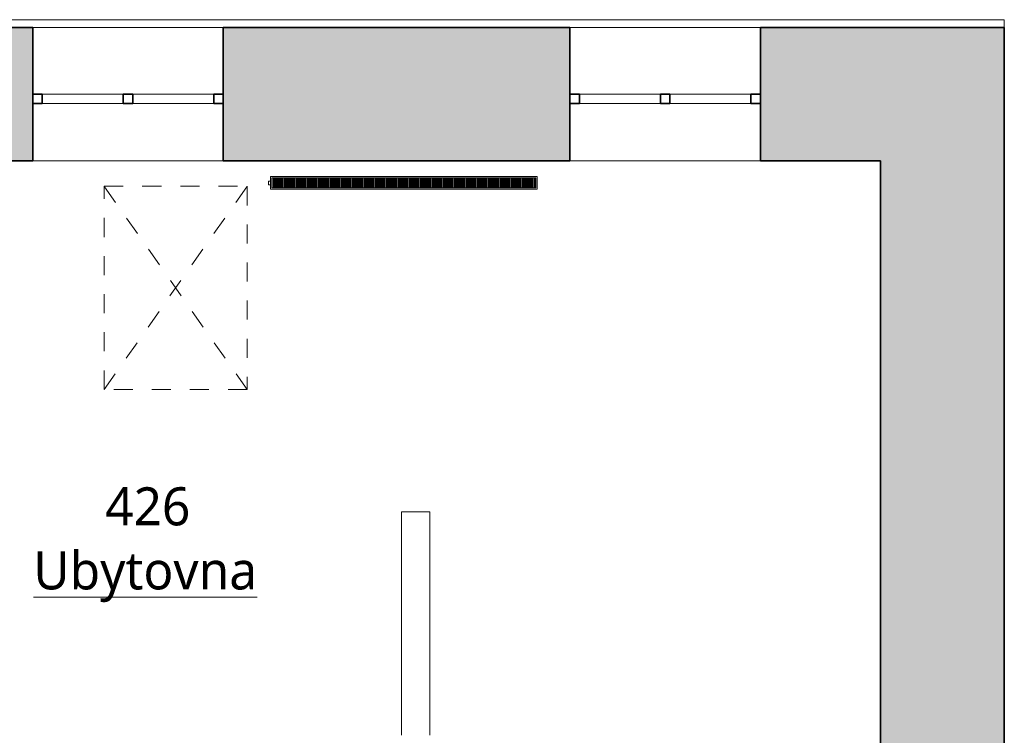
# Model space of a CAD drawing. Header units: metres. Extents: x -0.2 to 46.9, y -0.7 to 14.9.
# Tile 18 of 18: x 34.6 to 39.8, y 11 to 14.8. Entities that reach past the tile are written whole.
import ezdxf

# ---------------------------------------------------------------- set-up
doc = ezdxf.new("R2010")
doc.units = ezdxf.units.M
doc.linetypes.add('AV - Cerch_ 1 tecka 4mm', pattern=[0.006, 0.004, -0.001, 0, -0.001])
doc.linetypes.add('AV - Cerch_ 2 tecky 2mm', pattern=[0.0038, 0.002, -0.0006, 0, -0.0006, 0, -0.0006])
doc.layers.add('AV-MISTNOSTI', color=5, linetype='Continuous', lineweight=5, true_color=0x0000ff)
for name, color, linetype, lineweight in [('AV-SRAFY', 7, 'Continuous', 35), ('AV-STAVBA', 7, 'Continuous', 18), ('AV-VYBAVENI', 7, 'Continuous', 18)]:
    doc.layers.add(name, color=color, linetype=linetype, lineweight=lineweight)
doc.styles.add('Trebuchet MS_B', font='trebuc.ttf', dxfattribs={"height": 0.2})

# ---------------------------------------------------------------- blocks, each defined once
blk = doc.blocks.new('WI_2 - 1000x450-1316571-4NP')
at = {"layer": 'AV-STAVBA', "color": 254, "linetype": 'AV - Cerch_ 1 tecka 4mm', "lineweight": 13, "true_color": 0xcccccc}
for p, q in [((1.63, 0.35), (0.63, 0.35)), ((1.63, -0.35), (0.63, -0.35))]:
    blk.add_line(p, q, dxfattribs=at)
at = {"layer": 'AV-STAVBA', "color": 254, "true_color": 0xcccccc}
for p, q in [((0.63, -0.05), (0.63, 0)), ((0.63, 0), (1.63, 0)), ((0.68, -0.05), (0.68, 0)), ((1.58, -0.05), (1.58, 0)), ((1.63, -0.05), (1.63, 0)), ((0.63, -0.05), (1.63, -0.05)), ((0.68, 0), (1.105, 0)), ((1.105, -0.05), (0.68, -0.05)), ((1.155, 0), (1.58, 0)), ((1.58, -0.05), (1.155, -0.05))]:
    blk.add_line(p, q, dxfattribs=at)
at = {"layer": 'AV-STAVBA', "color": 254, "lineweight": 35, "true_color": 0xcccccc}
for p, q in [((0.68, 0), (0.63, 0)), ((0.63, 0), (0.63, -0.05)), ((0.63, -0.05), (0.68, -0.05)), ((0.68, -0.05), (0.68, 0)), ((1.155, 0), (1.105, 0)), ((1.105, 0), (1.105, -0.05)), ((1.105, -0.05), (1.155, -0.05)), ((1.155, -0.05), (1.155, 0)), ((1.63, 0), (1.58, 0)), ((1.58, 0), (1.58, -0.05)), ((1.58, -0.05), (1.63, -0.05)), ((1.63, -0.05), (1.63, 0))]:
    blk.add_line(p, q, dxfattribs=at)
blk = doc.blocks.new('Řísma 2NP_ vnitroblok - Řísma 2NP_ vnitroblok-1646675-4NP')
at = {"layer": 'AV-STAVBA', "color": 254, "true_color": 0xcccccc}
for p, q in [((25.2364, 14.789), (39.7648, 14.789)), ((39.7648, 14.789), (39.7648, 14.7482))]:
    blk.add_line(p, q, dxfattribs=at)
blk = doc.blocks.new('D0089 - 1514 - OÚPSŘ_Benešova_rvt-1-4NP')
at = {"layer": 'AV-SRAFY', "lineweight": 5, "true_color": 0xcccccc}
h = blk.add_hatch(color=254, dxfattribs=at)
h.paths.add_polyline_path([(39.1148, 14.0482), (39.1148, 14.7482), (38.4848, 14.7482), (38.4848, 14.0482)])
h.paths.add_polyline_path([(37.4848, 14.0482), (37.4848, 14.7482), (35.6648, 14.7482), (35.6648, 14.0482), (37.2547, 14.0482)])
h.paths.add_polyline_path([(34.6648, 14.0482), (34.6648, 14.7482), (33.3448, 14.7482), (33.3448, 14.4982), (32.3448, 14.4982), (32.3448, 14.7482), (30.3448, 14.7482), (30.3448, 14.0482), (33.7516, 14.0482)])
h.paths.add_polyline_path([(29.3448, 14.0482), (29.3448, 14.7482), (27.3448, 14.7482), (27.3448, 14.4982), (26.3448, 14.4982), (26.3448, 14.7482), (20.9248, 14.7482), (20.9248, 14.4982), (20.0748, 14.4982), (20.0748, 14.0482), (29.2448, 14.0482)])
for points in [[(39.7569, 13.9982), (39.7648, 13.9982), (39.7648, 14.7482), (39.1148, 14.7482), (39.1148, 13.9982)], [(39.7648, 9.6182), (39.7648, 13.9982), (39.1148, 13.9982), (39.1148, 9.6182), (39.7569, 9.6182)]]:
    blk.add_hatch(color=254, dxfattribs=at).paths.add_polyline_path(points)
at = {"layer": 'AV-STAVBA', "color": 254, "lineweight": 35, "true_color": 0xcccccc}
for p, q in [((34.6648, 14.7482), (33.3448, 14.7482)), ((34.6648, 14.3982), (34.6648, 14.7482)), ((35.6648, 14.3982), (35.6648, 14.7482)), ((37.4848, 14.7482), (35.6648, 14.7482)), ((37.4848, 14.3982), (37.4848, 14.7482)), ((38.4848, 14.3982), (38.4848, 14.7482)), ((39.1148, 14.7482), (38.4848, 14.7482)), ((39.1148, 14.7482), (39.7648, 14.7482)), ((39.7648, 14.7482), (39.7648, 13.9982)), ((34.6648, 14.0482), (34.6648, 14.3482)), ((35.6648, 14.0482), (35.6648, 14.3482)), ((37.4848, 14.0482), (37.4848, 14.3482)), ((38.4848, 14.0482), (38.4848, 14.3482)), ((34.6648, 14.0482), (33.2248, 14.0482)), ((37.4848, 14.0482), (35.6648, 14.0482)), ((39.1148, 14.0482), (38.4848, 14.0482)), ((39.1148, 14.0482), (39.1148, 13.9982)), ((39.1148, 9.7182), (39.1148, 13.9982)), ((39.7648, 9.6182), (39.7648, 13.9982))]:
    blk.add_line(p, q, dxfattribs=at)
at = {"layer": 'AV-STAVBA', "color": 254, "true_color": 0xcccccc}
for p, q in [((34.6648, 14.7482), (35.6648, 14.7482)), ((37.4848, 14.7482), (38.4848, 14.7482)), ((35.6648, 14.0482), (34.6648, 14.0482)), ((38.4848, 14.0482), (37.4848, 14.0482)), ((36.5998, 12.1665), (36.5998, 12.2058)), ((36.5998, 12.2058), (36.7498, 12.2058)), ((36.7498, 12.2058), (36.7498, 12.1665)), ((36.5998, 12.1665), (36.5998, 11.0322)), ((36.7498, 12.1665), (36.7498, 11.0322))]:
    blk.add_line(p, q, dxfattribs=at)
at = {"layer": 'AV-STAVBA', "color": 254, "linetype": 'AV - Cerch_ 2 tecky 2mm', "lineweight": 13, "true_color": 0xcccccc}
for p, q in [((35.0398, 13.9144), (35.7898, 13.9144)), ((35.0398, 12.848), (35.0398, 13.9144)), ((35.7898, 12.848), (35.0398, 13.9144)), ((35.0398, 12.848), (35.7898, 13.9144)), ((35.7898, 13.9144), (35.7898, 12.848)), ((35.7898, 12.848), (35.0398, 12.848))]:
    blk.add_line(p, q, dxfattribs=at)
at = {"layer": 'AV-STAVBA', "color": 254, "lineweight": 18, "true_color": 0xcccccc}
for name, p in [('Řísma 2NP_ vnitroblok - Řísma 2NP_ vnitroblok-1646675-4NP', (0, 0)), ('WI_2 - 1000x450-1316571-4NP', (34.0348, 14.3982)), ('WI_2 - 1000x450-1316571-4NP', (36.8548, 14.3982))]:
    blk.add_blockref(name, p, dxfattribs=at)
blk = doc.blocks.new('PF_Deskový radiátor_připojení boční - 1400_500_66-836904-4NP')
at = {"layer": 'AV-VYBAVENI', "color": 5, "true_color": 0x0000ff}
for p, q in [((-0.7, 0.01), (-0.71, 0.01)), ((-0.71, 0.01), (-0.71, -0.01)), ((-0.71, 0.01), (-0.71, 0.0097)), ((-0.7, 0.01), (-0.71, 0.01)), ((-0.71, 0.01), (-0.71, 0.0097)), ((-0.71, 0.01), (-0.71, 0.0097)), ((0.7, 0.033), (-0.7, 0.033)), ((-0.7, 0.033), (-0.7, -0.033)), ((-0.693, -0.026), (-0.693, 0.026)), ((-0.693, 0.026), (0.693, 0.026)), ((-0.683, 0.026), (-0.686, 0.026)), ((-0.686, 0.026), (-0.686, -0.026)), ((-0.683, -0.026), (-0.683, 0.026)), ((-0.6745, 0.026), (-0.6775, 0.026)), ((-0.6775, 0.026), (-0.6775, -0.026)), ((-0.6745, -0.026), (-0.6745, 0.026)), ((-0.666, 0.026), (-0.669, 0.026)), ((-0.669, 0.026), (-0.669, -0.026)), ((-0.666, -0.026), (-0.666, 0.026)), ((-0.6575, 0.026), (-0.6605, 0.026)), ((-0.6605, 0.026), (-0.6605, -0.026)), ((-0.6575, -0.026), (-0.6575, 0.026)), ((-0.649, 0.026), (-0.652, 0.026)), ((-0.652, 0.026), (-0.652, -0.026)), ((-0.649, -0.026), (-0.649, 0.026)), ((-0.6405, 0.026), (-0.6435, 0.026)), ((-0.6435, 0.026), (-0.6435, -0.026)), ((-0.6405, -0.026), (-0.6405, 0.026)), ((-0.632, 0.026), (-0.635, 0.026)), ((-0.635, 0.026), (-0.635, -0.026)), ((-0.632, -0.026), (-0.632, 0.026)), ((-0.6235, 0.026), (-0.6265, 0.026)), ((-0.6265, 0.026), (-0.6265, -0.026)), ((-0.6235, -0.026), (-0.6235, 0.026)), ((-0.615, 0.026), (-0.618, 0.026)), ((-0.618, 0.026), (-0.618, -0.026)), ((-0.615, -0.026), (-0.615, 0.026)), ((-0.6065, 0.026), (-0.6095, 0.026)), ((-0.6095, 0.026), (-0.6095, -0.026)), ((-0.6065, -0.026), (-0.6065, 0.026)), ((-0.598, 0.026), (-0.601, 0.026)), ((-0.601, 0.026), (-0.601, -0.026)), ((-0.598, -0.026), (-0.598, 0.026)), ((-0.5895, 0.026), (-0.5925, 0.026)), ((-0.5925, 0.026), (-0.5925, -0.026)), ((-0.5895, -0.026), (-0.5895, 0.026)), ((-0.581, 0.026), (-0.584, 0.026)), ((-0.584, 0.026), (-0.584, -0.026)), ((-0.581, -0.026), (-0.581, 0.026)), ((-0.5725, 0.026), (-0.5755, 0.026)), ((-0.5755, 0.026), (-0.5755, -0.026)), ((-0.5725, -0.026), (-0.5725, 0.026)), ((-0.564, 0.026), (-0.567, 0.026)), ((-0.567, 0.026), (-0.567, -0.026)), ((-0.564, -0.026), (-0.564, 0.026)), ((-0.5555, 0.026), (-0.5585, 0.026)), ((-0.5585, 0.026), (-0.5585, -0.026)), ((-0.5555, -0.026), (-0.5555, 0.026)), ((-0.547, 0.026), (-0.55, 0.026)), ((-0.55, 0.026), (-0.55, -0.026)), ((-0.547, -0.026), (-0.547, 0.026)), ((-0.5385, 0.026), (-0.5415, 0.026)), ((-0.5415, 0.026), (-0.5415, -0.026)), ((-0.5385, -0.026), (-0.5385, 0.026)), ((-0.53, 0.026), (-0.533, 0.026)), ((-0.533, 0.026), (-0.533, -0.026)), ((-0.53, -0.026), (-0.53, 0.026)), ((-0.5215, 0.026), (-0.5245, 0.026)), ((-0.5245, 0.026), (-0.5245, -0.026)), ((-0.5215, -0.026), (-0.5215, 0.026)), ((-0.513, 0.026), (-0.516, 0.026)), ((-0.516, 0.026), (-0.516, -0.026)), ((-0.513, -0.026), (-0.513, 0.026)), ((-0.5045, 0.026), (-0.5075, 0.026)), ((-0.5075, 0.026), (-0.5075, -0.026)), ((-0.5045, -0.026), (-0.5045, 0.026)), ((-0.496, 0.026), (-0.499, 0.026)), ((-0.499, 0.026), (-0.499, -0.026)), ((-0.496, -0.026), (-0.496, 0.026)), ((-0.4875, 0.026), (-0.4905, 0.026)), ((-0.4905, 0.026), (-0.4905, -0.026)), ((-0.4875, -0.026), (-0.4875, 0.026)), ((-0.479, 0.026), (-0.482, 0.026)), ((-0.482, 0.026), (-0.482, -0.026)), ((-0.479, -0.026), (-0.479, 0.026)), ((-0.4705, 0.026), (-0.4735, 0.026)), ((-0.4735, 0.026), (-0.4735, -0.026)), ((-0.4705, -0.026), (-0.4705, 0.026)), ((-0.462, 0.026), (-0.465, 0.026)), ((-0.465, 0.026), (-0.465, -0.026)), ((-0.462, -0.026), (-0.462, 0.026)), ((-0.4535, 0.026), (-0.4565, 0.026)), ((-0.4565, 0.026), (-0.4565, -0.026)), ((-0.4535, -0.026), (-0.4535, 0.026)), ((-0.445, 0.026), (-0.448, 0.026)), ((-0.448, 0.026), (-0.448, -0.026)), ((-0.445, -0.026), (-0.445, 0.026)), ((-0.4365, 0.026), (-0.4395, 0.026)), ((-0.4395, 0.026), (-0.4395, -0.026)), ((-0.4365, -0.026), (-0.4365, 0.026)), ((-0.428, 0.026), (-0.431, 0.026)), ((-0.431, 0.026), (-0.431, -0.026)), ((-0.428, -0.026), (-0.428, 0.026)), ((-0.4195, 0.026), (-0.4225, 0.026)), ((-0.4225, 0.026), (-0.4225, -0.026)), ((-0.4195, -0.026), (-0.4195, 0.026)), ((-0.411, 0.026), (-0.414, 0.026)), ((-0.414, 0.026), (-0.414, -0.026)), ((-0.411, -0.026), (-0.411, 0.026)), ((-0.4025, 0.026), (-0.4055, 0.026)), ((-0.4055, 0.026), (-0.4055, -0.026)), ((-0.4025, -0.026), (-0.4025, 0.026)), ((-0.394, 0.026), (-0.397, 0.026)), ((-0.397, 0.026), (-0.397, -0.026)), ((-0.394, -0.026), (-0.394, 0.026)), ((-0.3855, 0.026), (-0.3885, 0.026)), ((-0.3885, 0.026), (-0.3885, -0.026)), ((-0.3855, -0.026), (-0.3855, 0.026)), ((-0.377, 0.026), (-0.38, 0.026)), ((-0.38, 0.026), (-0.38, -0.026)), ((-0.377, -0.026), (-0.377, 0.026)), ((-0.3685, 0.026), (-0.3715, 0.026)), ((-0.3715, 0.026), (-0.3715, -0.026)), ((-0.3685, -0.026), (-0.3685, 0.026)), ((-0.36, 0.026), (-0.363, 0.026)), ((-0.363, 0.026), (-0.363, -0.026)), ((-0.36, -0.026), (-0.36, 0.026)), ((-0.3515, 0.026), (-0.3545, 0.026)), ((-0.3545, 0.026), (-0.3545, -0.026)), ((-0.3515, -0.026), (-0.3515, 0.026)), ((-0.343, 0.026), (-0.346, 0.026)), ((-0.346, 0.026), (-0.346, -0.026)), ((-0.343, -0.026), (-0.343, 0.026)), ((-0.3345, 0.026), (-0.3375, 0.026)), ((-0.3375, 0.026), (-0.3375, -0.026)), ((-0.3345, -0.026), (-0.3345, 0.026)), ((-0.326, 0.026), (-0.329, 0.026)), ((-0.329, 0.026), (-0.329, -0.026)), ((-0.326, -0.026), (-0.326, 0.026)), ((-0.3175, 0.026), (-0.3205, 0.026)), ((-0.3205, 0.026), (-0.3205, -0.026)), ((-0.3175, -0.026), (-0.3175, 0.026)), ((-0.309, 0.026), (-0.312, 0.026)), ((-0.312, 0.026), (-0.312, -0.026)), ((-0.309, -0.026), (-0.309, 0.026)), ((-0.3005, 0.026), (-0.3035, 0.026)), ((-0.3035, 0.026), (-0.3035, -0.026)), ((-0.3005, -0.026), (-0.3005, 0.026)), ((-0.292, 0.026), (-0.295, 0.026)), ((-0.295, 0.026), (-0.295, -0.026)), ((-0.292, -0.026), (-0.292, 0.026)), ((-0.2835, 0.026), (-0.2865, 0.026)), ((-0.2865, 0.026), (-0.2865, -0.026)), ((-0.2835, -0.026), (-0.2835, 0.026)), ((-0.275, 0.026), (-0.278, 0.026)), ((-0.278, 0.026), (-0.278, -0.026)), ((-0.275, -0.026), (-0.275, 0.026)), ((-0.2665, 0.026), (-0.2695, 0.026)), ((-0.2695, 0.026), (-0.2695, -0.026)), ((-0.2665, -0.026), (-0.2665, 0.026)), ((-0.258, 0.026), (-0.261, 0.026)), ((-0.261, 0.026), (-0.261, -0.026)), ((-0.258, -0.026), (-0.258, 0.026)), ((-0.2495, 0.026), (-0.2525, 0.026)), ((-0.2525, 0.026), (-0.2525, -0.026)), ((-0.2495, -0.026), (-0.2495, 0.026)), ((-0.241, 0.026), (-0.244, 0.026)), ((-0.244, 0.026), (-0.244, -0.026)), ((-0.241, -0.026), (-0.241, 0.026)), ((-0.2325, 0.026), (-0.2355, 0.026)), ((-0.2355, 0.026), (-0.2355, -0.026)), ((-0.2325, -0.026), (-0.2325, 0.026)), ((-0.224, 0.026), (-0.227, 0.026)), ((-0.227, 0.026), (-0.227, -0.026)), ((-0.224, -0.026), (-0.224, 0.026)), ((-0.2155, 0.026), (-0.2185, 0.026)), ((-0.2185, 0.026), (-0.2185, -0.026)), ((-0.2155, -0.026), (-0.2155, 0.026)), ((-0.207, 0.026), (-0.21, 0.026)), ((-0.21, 0.026), (-0.21, -0.026)), ((-0.207, -0.026), (-0.207, 0.026)), ((-0.1985, 0.026), (-0.2015, 0.026)), ((-0.2015, 0.026), (-0.2015, -0.026)), ((-0.1985, -0.026), (-0.1985, 0.026)), ((-0.19, 0.026), (-0.193, 0.026)), ((-0.193, 0.026), (-0.193, -0.026)), ((-0.19, -0.026), (-0.19, 0.026)), ((-0.1815, 0.026), (-0.1845, 0.026)), ((-0.1845, 0.026), (-0.1845, -0.026)), ((-0.1815, -0.026), (-0.1815, 0.026)), ((-0.173, 0.026), (-0.176, 0.026)), ((-0.176, 0.026), (-0.176, -0.026)), ((-0.173, -0.026), (-0.173, 0.026)), ((-0.1645, 0.026), (-0.1675, 0.026)), ((-0.1675, 0.026), (-0.1675, -0.026)), ((-0.1645, -0.026), (-0.1645, 0.026)), ((-0.156, 0.026), (-0.159, 0.026)), ((-0.159, 0.026), (-0.159, -0.026)), ((-0.156, -0.026), (-0.156, 0.026)), ((-0.1475, 0.026), (-0.1505, 0.026)), ((-0.1505, 0.026), (-0.1505, -0.026)), ((-0.1475, -0.026), (-0.1475, 0.026)), ((-0.139, 0.026), (-0.142, 0.026)), ((-0.142, 0.026), (-0.142, -0.026)), ((-0.139, -0.026), (-0.139, 0.026)), ((-0.1305, 0.026), (-0.1335, 0.026)), ((-0.1335, 0.026), (-0.1335, -0.026)), ((-0.1305, -0.026), (-0.1305, 0.026)), ((-0.122, 0.026), (-0.125, 0.026)), ((-0.125, 0.026), (-0.125, -0.026)), ((-0.122, -0.026), (-0.122, 0.026)), ((-0.1135, 0.026), (-0.1165, 0.026)), ((-0.1165, 0.026), (-0.1165, -0.026)), ((-0.1135, -0.026), (-0.1135, 0.026)), ((-0.105, 0.026), (-0.108, 0.026)), ((-0.108, 0.026), (-0.108, -0.026)), ((-0.105, -0.026), (-0.105, 0.026)), ((-0.0965, 0.026), (-0.0995, 0.026)), ((-0.0995, 0.026), (-0.0995, -0.026)), ((-0.0965, -0.026), (-0.0965, 0.026)), ((-0.088, 0.026), (-0.091, 0.026)), ((-0.091, 0.026), (-0.091, -0.026)), ((-0.088, -0.026), (-0.088, 0.026)), ((-0.0795, 0.026), (-0.0825, 0.026)), ((-0.0825, 0.026), (-0.0825, -0.026)), ((-0.0795, -0.026), (-0.0795, 0.026)), ((-0.071, 0.026), (-0.074, 0.026)), ((-0.074, 0.026), (-0.074, -0.026)), ((-0.071, -0.026), (-0.071, 0.026)), ((-0.0625, 0.026), (-0.0655, 0.026)), ((-0.0655, 0.026), (-0.0655, -0.026)), ((-0.0625, -0.026), (-0.0625, 0.026)), ((-0.054, 0.026), (-0.057, 0.026)), ((-0.057, 0.026), (-0.057, -0.026)), ((-0.054, -0.026), (-0.054, 0.026)), ((-0.0455, 0.026), (-0.0485, 0.026)), ((-0.0485, 0.026), (-0.0485, -0.026)), ((-0.0455, -0.026), (-0.0455, 0.026)), ((-0.037, 0.026), (-0.04, 0.026)), ((-0.04, 0.026), (-0.04, -0.026)), ((-0.037, -0.026), (-0.037, 0.026)), ((-0.0285, 0.026), (-0.0315, 0.026)), ((-0.0315, 0.026), (-0.0315, -0.026)), ((-0.0285, -0.026), (-0.0285, 0.026)), ((-0.02, 0.026), (-0.023, 0.026)), ((-0.023, 0.026), (-0.023, -0.026)), ((-0.02, -0.026), (-0.02, 0.026)), ((-0.0115, 0.026), (-0.0145, 0.026)), ((-0.0145, 0.026), (-0.0145, -0.026)), ((-0.0115, -0.026), (-0.0115, 0.026)), ((-0.003, 0.026), (-0.006, 0.026)), ((-0.006, 0.026), (-0.006, -0.026)), ((-0.003, -0.026), (-0.003, 0.026)), ((0.0055, 0.026), (0.0025, 0.026)), ((0.0025, 0.026), (0.0025, -0.026)), ((0.0055, -0.026), (0.0055, 0.026)), ((0.014, 0.026), (0.011, 0.026)), ((0.011, 0.026), (0.011, -0.026)), ((0.014, -0.026), (0.014, 0.026)), ((0.0225, 0.026), (0.0195, 0.026)), ((0.0195, 0.026), (0.0195, -0.026)), ((0.0225, -0.026), (0.0225, 0.026)), ((0.031, 0.026), (0.028, 0.026)), ((0.028, 0.026), (0.028, -0.026)), ((0.031, -0.026), (0.031, 0.026)), ((0.0395, 0.026), (0.0365, 0.026)), ((0.0365, 0.026), (0.0365, -0.026)), ((0.0395, -0.026), (0.0395, 0.026)), ((0.048, 0.026), (0.045, 0.026)), ((0.045, 0.026), (0.045, -0.026)), ((0.048, -0.026), (0.048, 0.026)), ((0.0565, 0.026), (0.0535, 0.026)), ((0.0535, 0.026), (0.0535, -0.026)), ((0.0565, -0.026), (0.0565, 0.026)), ((0.065, 0.026), (0.062, 0.026)), ((0.062, 0.026), (0.062, -0.026)), ((0.065, -0.026), (0.065, 0.026)), ((0.0735, 0.026), (0.0705, 0.026)), ((0.0705, 0.026), (0.0705, -0.026)), ((0.0735, -0.026), (0.0735, 0.026)), ((0.082, 0.026), (0.079, 0.026)), ((0.079, 0.026), (0.079, -0.026)), ((0.082, -0.026), (0.082, 0.026)), ((0.0905, 0.026), (0.0875, 0.026)), ((0.0875, 0.026), (0.0875, -0.026)), ((0.0905, -0.026), (0.0905, 0.026)), ((0.099, 0.026), (0.096, 0.026)), ((0.096, 0.026), (0.096, -0.026)), ((0.099, -0.026), (0.099, 0.026)), ((0.1075, 0.026), (0.1045, 0.026)), ((0.1045, 0.026), (0.1045, -0.026)), ((0.1075, -0.026), (0.1075, 0.026)), ((0.116, 0.026), (0.113, 0.026)), ((0.113, 0.026), (0.113, -0.026)), ((0.116, -0.026), (0.116, 0.026)), ((0.1245, 0.026), (0.1215, 0.026)), ((0.1215, 0.026), (0.1215, -0.026)), ((0.1245, -0.026), (0.1245, 0.026)), ((0.133, 0.026), (0.13, 0.026)), ((0.13, 0.026), (0.13, -0.026)), ((0.133, -0.026), (0.133, 0.026)), ((0.1415, 0.026), (0.1385, 0.026)), ((0.1385, 0.026), (0.1385, -0.026)), ((0.1415, -0.026), (0.1415, 0.026)), ((0.15, 0.026), (0.147, 0.026)), ((0.147, 0.026), (0.147, -0.026)), ((0.15, -0.026), (0.15, 0.026)), ((0.1585, 0.026), (0.1555, 0.026)), ((0.1555, 0.026), (0.1555, -0.026)), ((0.1585, -0.026), (0.1585, 0.026)), ((0.167, 0.026), (0.164, 0.026)), ((0.164, 0.026), (0.164, -0.026)), ((0.167, -0.026), (0.167, 0.026)), ((0.1755, 0.026), (0.1725, 0.026)), ((0.1725, 0.026), (0.1725, -0.026)), ((0.1755, -0.026), (0.1755, 0.026)), ((0.184, 0.026), (0.181, 0.026)), ((0.181, 0.026), (0.181, -0.026)), ((0.184, -0.026), (0.184, 0.026)), ((0.1925, 0.026), (0.1895, 0.026)), ((0.1895, 0.026), (0.1895, -0.026)), ((0.1925, -0.026), (0.1925, 0.026)), ((0.201, 0.026), (0.198, 0.026)), ((0.198, 0.026), (0.198, -0.026)), ((0.201, -0.026), (0.201, 0.026)), ((0.2095, 0.026), (0.2065, 0.026)), ((0.2065, 0.026), (0.2065, -0.026)), ((0.2095, -0.026), (0.2095, 0.026)), ((0.218, 0.026), (0.215, 0.026)), ((0.215, 0.026), (0.215, -0.026)), ((0.218, -0.026), (0.218, 0.026)), ((0.2265, 0.026), (0.2235, 0.026)), ((0.2235, 0.026), (0.2235, -0.026)), ((0.2265, -0.026), (0.2265, 0.026)), ((0.235, 0.026), (0.232, 0.026)), ((0.232, 0.026), (0.232, -0.026)), ((0.235, -0.026), (0.235, 0.026)), ((0.2435, 0.026), (0.2405, 0.026)), ((0.2405, 0.026), (0.2405, -0.026)), ((0.2435, -0.026), (0.2435, 0.026)), ((0.252, 0.026), (0.249, 0.026)), ((0.249, 0.026), (0.249, -0.026)), ((0.252, -0.026), (0.252, 0.026)), ((0.2605, 0.026), (0.2575, 0.026)), ((0.2575, 0.026), (0.2575, -0.026)), ((0.2605, -0.026), (0.2605, 0.026)), ((0.269, 0.026), (0.266, 0.026)), ((0.266, 0.026), (0.266, -0.026)), ((0.269, -0.026), (0.269, 0.026)), ((0.2775, 0.026), (0.2745, 0.026)), ((0.2745, 0.026), (0.2745, -0.026)), ((0.2775, -0.026), (0.2775, 0.026)), ((0.286, 0.026), (0.283, 0.026)), ((0.283, 0.026), (0.283, -0.026)), ((0.286, -0.026), (0.286, 0.026)), ((0.2945, 0.026), (0.2915, 0.026)), ((0.2915, 0.026), (0.2915, -0.026)), ((0.2945, -0.026), (0.2945, 0.026)), ((0.303, 0.026), (0.3, 0.026)), ((0.3, 0.026), (0.3, -0.026)), ((0.303, -0.026), (0.303, 0.026)), ((0.3115, 0.026), (0.3085, 0.026)), ((0.3085, 0.026), (0.3085, -0.026)), ((0.3115, -0.026), (0.3115, 0.026)), ((0.32, 0.026), (0.317, 0.026)), ((0.317, 0.026), (0.317, -0.026)), ((0.32, -0.026), (0.32, 0.026)), ((0.3285, 0.026), (0.3255, 0.026)), ((0.3255, 0.026), (0.3255, -0.026)), ((0.3285, -0.026), (0.3285, 0.026)), ((0.337, 0.026), (0.334, 0.026)), ((0.334, 0.026), (0.334, -0.026)), ((0.337, -0.026), (0.337, 0.026)), ((0.3455, 0.026), (0.3425, 0.026)), ((0.3425, 0.026), (0.3425, -0.026)), ((0.3455, -0.026), (0.3455, 0.026)), ((0.354, 0.026), (0.351, 0.026)), ((0.351, 0.026), (0.351, -0.026)), ((0.354, -0.026), (0.354, 0.026)), ((0.3625, 0.026), (0.3595, 0.026)), ((0.3595, 0.026), (0.3595, -0.026)), ((0.3625, -0.026), (0.3625, 0.026)), ((0.371, 0.026), (0.368, 0.026)), ((0.368, 0.026), (0.368, -0.026)), ((0.371, -0.026), (0.371, 0.026)), ((0.3795, 0.026), (0.3765, 0.026)), ((0.3765, 0.026), (0.3765, -0.026)), ((0.3795, -0.026), (0.3795, 0.026)), ((0.388, 0.026), (0.385, 0.026)), ((0.385, 0.026), (0.385, -0.026)), ((0.388, -0.026), (0.388, 0.026)), ((0.3965, 0.026), (0.3935, 0.026)), ((0.3935, 0.026), (0.3935, -0.026)), ((0.3965, -0.026), (0.3965, 0.026)), ((0.405, 0.026), (0.402, 0.026)), ((0.402, 0.026), (0.402, -0.026)), ((0.405, -0.026), (0.405, 0.026)), ((0.4135, 0.026), (0.4105, 0.026)), ((0.4105, 0.026), (0.4105, -0.026)), ((0.4135, -0.026), (0.4135, 0.026)), ((0.422, 0.026), (0.419, 0.026)), ((0.419, 0.026), (0.419, -0.026)), ((0.422, -0.026), (0.422, 0.026)), ((0.4305, 0.026), (0.4275, 0.026)), ((0.4275, 0.026), (0.4275, -0.026)), ((0.4305, -0.026), (0.4305, 0.026)), ((0.439, 0.026), (0.436, 0.026)), ((0.436, 0.026), (0.436, -0.026)), ((0.439, -0.026), (0.439, 0.026)), ((0.4475, 0.026), (0.4445, 0.026)), ((0.4445, 0.026), (0.4445, -0.026)), ((0.4475, -0.026), (0.4475, 0.026)), ((0.456, 0.026), (0.453, 0.026)), ((0.453, 0.026), (0.453, -0.026)), ((0.456, -0.026), (0.456, 0.026)), ((0.4645, 0.026), (0.4615, 0.026)), ((0.4615, 0.026), (0.4615, -0.026)), ((0.4645, -0.026), (0.4645, 0.026)), ((0.473, 0.026), (0.47, 0.026)), ((0.47, 0.026), (0.47, -0.026)), ((0.473, -0.026), (0.473, 0.026)), ((0.4815, 0.026), (0.4785, 0.026)), ((0.4785, 0.026), (0.4785, -0.026)), ((0.4815, -0.026), (0.4815, 0.026)), ((0.49, 0.026), (0.487, 0.026)), ((0.487, 0.026), (0.487, -0.026)), ((0.49, -0.026), (0.49, 0.026)), ((0.4985, 0.026), (0.4955, 0.026)), ((0.4955, 0.026), (0.4955, -0.026)), ((0.4985, -0.026), (0.4985, 0.026)), ((0.507, 0.026), (0.504, 0.026)), ((0.504, 0.026), (0.504, -0.026)), ((0.507, -0.026), (0.507, 0.026)), ((0.5155, 0.026), (0.5125, 0.026)), ((0.5125, 0.026), (0.5125, -0.026)), ((0.5155, -0.026), (0.5155, 0.026)), ((0.524, 0.026), (0.521, 0.026)), ((0.521, 0.026), (0.521, -0.026)), ((0.524, -0.026), (0.524, 0.026)), ((0.5325, 0.026), (0.5295, 0.026)), ((0.5295, 0.026), (0.5295, -0.026)), ((0.5325, -0.026), (0.5325, 0.026)), ((0.541, 0.026), (0.538, 0.026)), ((0.538, 0.026), (0.538, -0.026)), ((0.541, -0.026), (0.541, 0.026)), ((0.5495, 0.026), (0.5465, 0.026)), ((0.5465, 0.026), (0.5465, -0.026)), ((0.5495, -0.026), (0.5495, 0.026)), ((0.558, 0.026), (0.555, 0.026)), ((0.555, 0.026), (0.555, -0.026)), ((0.558, -0.026), (0.558, 0.026)), ((0.5665, 0.026), (0.5635, 0.026)), ((0.5635, 0.026), (0.5635, -0.026)), ((0.5665, -0.026), (0.5665, 0.026)), ((0.575, 0.026), (0.572, 0.026)), ((0.572, 0.026), (0.572, -0.026)), ((0.575, -0.026), (0.575, 0.026)), ((0.5835, 0.026), (0.5805, 0.026)), ((0.5805, 0.026), (0.5805, -0.026)), ((0.5835, -0.026), (0.5835, 0.026)), ((0.592, 0.026), (0.589, 0.026)), ((0.589, 0.026), (0.589, -0.026)), ((0.592, -0.026), (0.592, 0.026)), ((0.6005, 0.026), (0.5975, 0.026)), ((0.5975, 0.026), (0.5975, -0.026)), ((0.6005, -0.026), (0.6005, 0.026)), ((0.609, 0.026), (0.606, 0.026)), ((0.606, 0.026), (0.606, -0.026)), ((0.609, -0.026), (0.609, 0.026)), ((0.6175, 0.026), (0.6145, 0.026)), ((0.6145, 0.026), (0.6145, -0.026)), ((0.6175, -0.026), (0.6175, 0.026)), ((0.626, 0.026), (0.623, 0.026)), ((0.623, 0.026), (0.623, -0.026)), ((0.626, -0.026), (0.626, 0.026)), ((0.6345, 0.026), (0.6315, 0.026)), ((0.6315, 0.026), (0.6315, -0.026)), ((0.6345, -0.026), (0.6345, 0.026)), ((0.643, 0.026), (0.64, 0.026)), ((0.64, 0.026), (0.64, -0.026)), ((0.643, -0.026), (0.643, 0.026)), ((0.6515, 0.026), (0.6485, 0.026)), ((0.6485, 0.026), (0.6485, -0.026)), ((0.6515, -0.026), (0.6515, 0.026)), ((0.66, 0.026), (0.657, 0.026)), ((0.657, 0.026), (0.657, -0.026)), ((0.66, -0.026), (0.66, 0.026)), ((0.6685, 0.026), (0.6655, 0.026)), ((0.6655, 0.026), (0.6655, -0.026)), ((0.6685, -0.026), (0.6685, 0.026)), ((0.677, 0.026), (0.674, 0.026)), ((0.674, 0.026), (0.674, -0.026)), ((0.677, -0.026), (0.677, 0.026)), ((0.6855, 0.026), (0.6825, 0.026)), ((0.6825, 0.026), (0.6825, -0.026)), ((0.6855, -0.026), (0.6855, 0.026)), ((0.694, 0.026), (0.691, 0.026)), ((0.691, 0.026), (0.691, -0.026)), ((0.693, 0.026), (0.693, -0.026)), ((0.694, -0.026), (0.694, 0.026)), ((0.7, -0.033), (0.7, 0.033)), ((-0.71, -0.0097), (-0.71, -0.01)), ((-0.71, -0.0097), (-0.71, -0.01)), ((-0.71, -0.0097), (-0.71, -0.01)), ((-0.71, -0.01), (-0.7, -0.01)), ((-0.71, -0.01), (-0.7, -0.01)), ((-0.7, -0.033), (0.7, -0.033)), ((0.693, -0.026), (-0.693, -0.026)), ((-0.686, -0.026), (-0.683, -0.026)), ((-0.6775, -0.026), (-0.6745, -0.026)), ((-0.669, -0.026), (-0.666, -0.026)), ((-0.6605, -0.026), (-0.6575, -0.026)), ((-0.652, -0.026), (-0.649, -0.026)), ((-0.6435, -0.026), (-0.6405, -0.026)), ((-0.635, -0.026), (-0.632, -0.026)), ((-0.6265, -0.026), (-0.6235, -0.026)), ((-0.618, -0.026), (-0.615, -0.026)), ((-0.6095, -0.026), (-0.6065, -0.026)), ((-0.601, -0.026), (-0.598, -0.026)), ((-0.5925, -0.026), (-0.5895, -0.026)), ((-0.584, -0.026), (-0.581, -0.026)), ((-0.5755, -0.026), (-0.5725, -0.026)), ((-0.567, -0.026), (-0.564, -0.026)), ((-0.5585, -0.026), (-0.5555, -0.026)), ((-0.55, -0.026), (-0.547, -0.026)), ((-0.5415, -0.026), (-0.5385, -0.026)), ((-0.533, -0.026), (-0.53, -0.026)), ((-0.5245, -0.026), (-0.5215, -0.026)), ((-0.516, -0.026), (-0.513, -0.026)), ((-0.5075, -0.026), (-0.5045, -0.026)), ((-0.499, -0.026), (-0.496, -0.026)), ((-0.4905, -0.026), (-0.4875, -0.026)), ((-0.482, -0.026), (-0.479, -0.026)), ((-0.4735, -0.026), (-0.4705, -0.026)), ((-0.465, -0.026), (-0.462, -0.026)), ((-0.4565, -0.026), (-0.4535, -0.026)), ((-0.448, -0.026), (-0.445, -0.026)), ((-0.4395, -0.026), (-0.4365, -0.026)), ((-0.431, -0.026), (-0.428, -0.026)), ((-0.4225, -0.026), (-0.4195, -0.026)), ((-0.414, -0.026), (-0.411, -0.026)), ((-0.4055, -0.026), (-0.4025, -0.026)), ((-0.397, -0.026), (-0.394, -0.026)), ((-0.3885, -0.026), (-0.3855, -0.026)), ((-0.38, -0.026), (-0.377, -0.026)), ((-0.3715, -0.026), (-0.3685, -0.026)), ((-0.363, -0.026), (-0.36, -0.026)), ((-0.3545, -0.026), (-0.3515, -0.026)), ((-0.346, -0.026), (-0.343, -0.026)), ((-0.3375, -0.026), (-0.3345, -0.026)), ((-0.329, -0.026), (-0.326, -0.026)), ((-0.3205, -0.026), (-0.3175, -0.026)), ((-0.312, -0.026), (-0.309, -0.026)), ((-0.3035, -0.026), (-0.3005, -0.026)), ((-0.295, -0.026), (-0.292, -0.026)), ((-0.2865, -0.026), (-0.2835, -0.026)), ((-0.278, -0.026), (-0.275, -0.026)), ((-0.2695, -0.026), (-0.2665, -0.026)), ((-0.261, -0.026), (-0.258, -0.026)), ((-0.2525, -0.026), (-0.2495, -0.026)), ((-0.244, -0.026), (-0.241, -0.026)), ((-0.2355, -0.026), (-0.2325, -0.026)), ((-0.227, -0.026), (-0.224, -0.026)), ((-0.2185, -0.026), (-0.2155, -0.026)), ((-0.21, -0.026), (-0.207, -0.026)), ((-0.2015, -0.026), (-0.1985, -0.026)), ((-0.193, -0.026), (-0.19, -0.026)), ((-0.1845, -0.026), (-0.1815, -0.026)), ((-0.176, -0.026), (-0.173, -0.026)), ((-0.1675, -0.026), (-0.1645, -0.026)), ((-0.159, -0.026), (-0.156, -0.026)), ((-0.1505, -0.026), (-0.1475, -0.026)), ((-0.142, -0.026), (-0.139, -0.026)), ((-0.1335, -0.026), (-0.1305, -0.026)), ((-0.125, -0.026), (-0.122, -0.026)), ((-0.1165, -0.026), (-0.1135, -0.026)), ((-0.108, -0.026), (-0.105, -0.026)), ((-0.0995, -0.026), (-0.0965, -0.026)), ((-0.091, -0.026), (-0.088, -0.026)), ((-0.0825, -0.026), (-0.0795, -0.026)), ((-0.074, -0.026), (-0.071, -0.026)), ((-0.0655, -0.026), (-0.0625, -0.026)), ((-0.057, -0.026), (-0.054, -0.026)), ((-0.0485, -0.026), (-0.0455, -0.026)), ((-0.04, -0.026), (-0.037, -0.026)), ((-0.0315, -0.026), (-0.0285, -0.026)), ((-0.023, -0.026), (-0.02, -0.026)), ((-0.0145, -0.026), (-0.0115, -0.026)), ((-0.006, -0.026), (-0.003, -0.026)), ((0.0025, -0.026), (0.0055, -0.026)), ((0.011, -0.026), (0.014, -0.026)), ((0.0195, -0.026), (0.0225, -0.026)), ((0.028, -0.026), (0.031, -0.026)), ((0.0365, -0.026), (0.0395, -0.026)), ((0.045, -0.026), (0.048, -0.026)), ((0.0535, -0.026), (0.0565, -0.026)), ((0.062, -0.026), (0.065, -0.026)), ((0.0705, -0.026), (0.0735, -0.026)), ((0.079, -0.026), (0.082, -0.026)), ((0.0875, -0.026), (0.0905, -0.026)), ((0.096, -0.026), (0.099, -0.026)), ((0.1045, -0.026), (0.1075, -0.026)), ((0.113, -0.026), (0.116, -0.026)), ((0.1215, -0.026), (0.1245, -0.026)), ((0.13, -0.026), (0.133, -0.026)), ((0.1385, -0.026), (0.1415, -0.026)), ((0.147, -0.026), (0.15, -0.026)), ((0.1555, -0.026), (0.1585, -0.026)), ((0.164, -0.026), (0.167, -0.026)), ((0.1725, -0.026), (0.1755, -0.026)), ((0.181, -0.026), (0.184, -0.026)), ((0.1895, -0.026), (0.1925, -0.026)), ((0.198, -0.026), (0.201, -0.026)), ((0.2065, -0.026), (0.2095, -0.026)), ((0.215, -0.026), (0.218, -0.026)), ((0.2235, -0.026), (0.2265, -0.026)), ((0.232, -0.026), (0.235, -0.026)), ((0.2405, -0.026), (0.2435, -0.026)), ((0.249, -0.026), (0.252, -0.026)), ((0.2575, -0.026), (0.2605, -0.026)), ((0.266, -0.026), (0.269, -0.026)), ((0.2745, -0.026), (0.2775, -0.026)), ((0.283, -0.026), (0.286, -0.026)), ((0.2915, -0.026), (0.2945, -0.026)), ((0.3, -0.026), (0.303, -0.026)), ((0.3085, -0.026), (0.3115, -0.026)), ((0.317, -0.026), (0.32, -0.026)), ((0.3255, -0.026), (0.3285, -0.026)), ((0.334, -0.026), (0.337, -0.026)), ((0.3425, -0.026), (0.3455, -0.026)), ((0.351, -0.026), (0.354, -0.026)), ((0.3595, -0.026), (0.3625, -0.026)), ((0.368, -0.026), (0.371, -0.026)), ((0.3765, -0.026), (0.3795, -0.026)), ((0.385, -0.026), (0.388, -0.026)), ((0.3935, -0.026), (0.3965, -0.026)), ((0.402, -0.026), (0.405, -0.026)), ((0.4105, -0.026), (0.4135, -0.026)), ((0.419, -0.026), (0.422, -0.026)), ((0.4275, -0.026), (0.4305, -0.026)), ((0.436, -0.026), (0.439, -0.026)), ((0.4445, -0.026), (0.4475, -0.026)), ((0.453, -0.026), (0.456, -0.026)), ((0.4615, -0.026), (0.4645, -0.026)), ((0.47, -0.026), (0.473, -0.026)), ((0.4785, -0.026), (0.4815, -0.026)), ((0.487, -0.026), (0.49, -0.026)), ((0.4955, -0.026), (0.4985, -0.026)), ((0.504, -0.026), (0.507, -0.026)), ((0.5125, -0.026), (0.5155, -0.026)), ((0.521, -0.026), (0.524, -0.026)), ((0.5295, -0.026), (0.5325, -0.026)), ((0.538, -0.026), (0.541, -0.026)), ((0.5465, -0.026), (0.5495, -0.026)), ((0.555, -0.026), (0.558, -0.026)), ((0.5635, -0.026), (0.5665, -0.026)), ((0.572, -0.026), (0.575, -0.026)), ((0.5805, -0.026), (0.5835, -0.026)), ((0.589, -0.026), (0.592, -0.026)), ((0.5975, -0.026), (0.6005, -0.026)), ((0.606, -0.026), (0.609, -0.026)), ((0.6145, -0.026), (0.6175, -0.026)), ((0.623, -0.026), (0.626, -0.026)), ((0.6315, -0.026), (0.6345, -0.026)), ((0.64, -0.026), (0.643, -0.026)), ((0.6485, -0.026), (0.6515, -0.026)), ((0.657, -0.026), (0.66, -0.026)), ((0.6655, -0.026), (0.6685, -0.026)), ((0.674, -0.026), (0.677, -0.026)), ((0.6825, -0.026), (0.6855, -0.026)), ((0.691, -0.026), (0.694, -0.026))]:
    blk.add_line(p, q, dxfattribs=at)

msp = doc.modelspace()

# ---------------------------------------------------------------- block references
at = {"lineweight": 5}
msp.add_blockref('D0089 - 1514 - OÚPSŘ_Benešova_rvt-1-4NP', (0, 0), dxfattribs=at)
at = {"layer": 'AV-VYBAVENI', "color": 5, "true_color": 0x0000ff}
msp.add_blockref('PF_Deskový radiátor_připojení boční - 1400_500_66-836904-4NP', (36.6119, 13.932), dxfattribs=at)

# ---------------------------------------------------------------- texts
at = {"layer": 'AV-MISTNOSTI', "char_height": 0.2, "attachment_point": 1, "style": 'Trebuchet MS_B'}
for s, insert, width in [('426', (35.0449, 12.3342), 0.601266), ('\\LUbytovna', (34.6679, 11.9979), 1.515189)]:
    msp.add_mtext(s, dxfattribs=dict(at, insert=insert, width=width))

doc.saveas('drawing.dxf')
